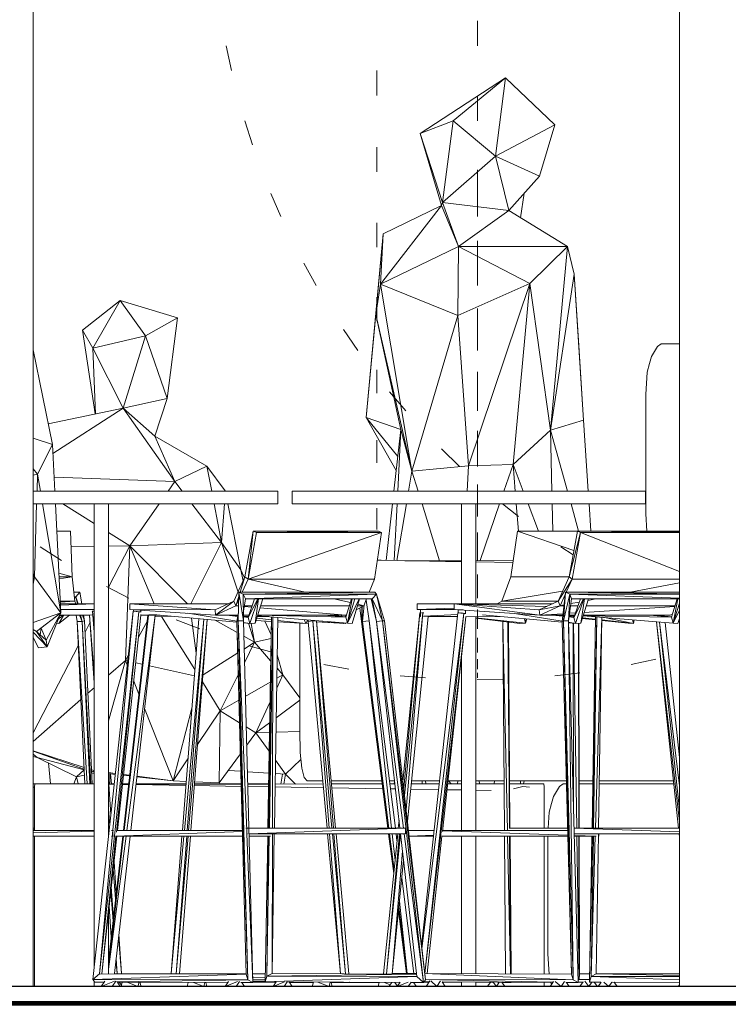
# Model space of a CAD drawing. Header units: millimetres. Extents: x 4 to 415, y 5 to 292.
# Tile 11 of 30: x 172 to 186, y 96 to 115. Entities that reach past the tile are written whole.
import ezdxf
from ezdxf.xclip import XClip

# ---------------------------------------------------------------- set-up
doc = ezdxf.new("R2010")
doc.units = ezdxf.units.MM
doc.header["$MEASUREMENT"] = 0
doc.header["$XCLIPFRAME"] = 0
for name, color, linetype in [('01-007-DESSINS IMPORTES_GEOMETRE_EXTERNES_XREF', 7, 'Continuous'), ('02-001-DALLES', 7, 'Continuous'), ('Nouveau_01-011-03-ENVIRONNEMENT-PERSONNAGES_VOITURES', 7, 'Continuous'), ('Nouveau_02-005-REVETEMENT DE SOL', 7, 'Continuous'), ('Nouveau_02-021-CLOISONS SPECIFIQUES HABILLAGE', 7, 'Continuous'), ('Nouveau_04-003-LUMINAIRES', 7, 'Continuous'), ('Nouveau_07-001-MOBILIER CONTRACTUEL', 7, 'Continuous')]:
    doc.layers.add(name, color=color, linetype=linetype)

# ---------------------------------------------------------------- blocks, each defined once
blk = doc.blocks.new('Dessin_1_1', base_point=(537.388, 51.552))
at = {"layer": '02-001-DALLES', "color": 7, "linetype": 'Continuous', "lineweight": 70}
blk.add_line((193.989, 95.652), (168.666, 95.652), dxfattribs=at)
at = {"layer": 'Nouveau_01-011-03-ENVIRONNEMENT-PERSONNAGES_VOITURES', "color": 8, "linetype": 'Continuous', "lineweight": 5}
for p, q in [((181.437, 113.975), (179.749, 112.879)), ((181.437, 113.975), (180.405, 113.128)), ((181.243, 112.426), (181.437, 113.975)), ((182.417, 113.047), (181.437, 113.975)), ((180.405, 113.128), (179.749, 112.879)), ((180.405, 113.128), (180.191, 111.512)), ((181.243, 112.426), (180.405, 113.128)), ((182.417, 113.047), (181.243, 112.426)), ((182.109, 112.034), (182.417, 113.047)), ((180.191, 111.512), (179.749, 112.879)), ((179.749, 112.879), (180.171, 111.454)), ((180.191, 111.512), (181.243, 112.426)), ((181.503, 111.353), (181.243, 112.426)), ((182.109, 112.034), (181.243, 112.426)), ((181.503, 111.353), (182.109, 112.034)), ((181.737, 111.21), (181.808, 111.696)), ((180.171, 111.454), (178.963, 109.899)), ((180.171, 111.454), (179.02, 110.892)), ((180.191, 111.512), (180.171, 111.454)), ((180.506, 110.64), (180.171, 111.454)), ((181.503, 111.353), (180.191, 111.512)), ((180.191, 111.512), (180.506, 110.64)), ((181.503, 111.353), (180.506, 110.64)), ((182.663, 110.643), (181.503, 111.353)), ((179.02, 110.892), (178.682, 107.257)), ((179.02, 110.892), (178.873, 109.299)), ((179.02, 110.892), (178.963, 109.899)), ((180.506, 110.64), (178.963, 109.899)), ((180.506, 110.64), (180.493, 109.28)), ((182.663, 110.643), (180.506, 110.64)), ((181.919, 109.911), (180.506, 110.64)), ((182.663, 110.643), (181.919, 109.911)), ((182.33, 107.012), (182.663, 110.643)), ((182.8, 110.095), (182.663, 110.643)), ((182.8, 110.095), (182.33, 107.012)), ((182.883, 108.785), (182.8, 110.095)), ((182.984, 107.206), (182.8, 110.095)), ((178.963, 109.899), (178.873, 109.299)), ((178.963, 109.899), (180.493, 109.28)), ((178.963, 109.899), (179.587, 106.201)), ((180.493, 109.28), (181.919, 109.911)), ((181.919, 109.911), (180.709, 106.304)), ((181.919, 109.911), (181.587, 106.327)), ((182.33, 107.012), (181.919, 109.911)), ((173.814, 109.572), (173.068, 108.985)), ((173.814, 109.572), (173.276, 108.632)), ((174.949, 109.23), (173.814, 109.572)), ((174.312, 108.878), (173.814, 109.572)), ((178.873, 109.299), (178.682, 107.257)), ((178.873, 109.299), (179.587, 106.201)), ((178.873, 109.299), (179.367, 107.019)), ((180.493, 109.28), (179.587, 106.201)), ((180.493, 109.28), (180.709, 106.304)), ((174.312, 108.878), (174.949, 109.23)), ((174.744, 107.636), (174.949, 109.23)), ((173.276, 108.632), (173.068, 108.985)), ((173.068, 108.985), (173.32, 107.329)), ((174.312, 108.878), (173.276, 108.632)), ((173.87, 107.443), (174.312, 108.878)), ((174.744, 107.636), (174.312, 108.878)), ((182.883, 108.785), (182.984, 107.206)), ((172.473, 106.728), (172.09, 108.596)), ((173.276, 108.632), (173.87, 107.443)), ((173.276, 108.632), (173.325, 107.33)), ((173.87, 107.443), (174.744, 107.636)), ((174.501, 106.892), (174.744, 107.636)), ((173.87, 107.443), (172.39, 107.136)), ((173.87, 107.443), (172.482, 106.548)), ((174.895, 105.994), (173.87, 107.443)), ((174.501, 106.892), (173.87, 107.443)), ((178.682, 107.257), (179.307, 106.486)), ((178.682, 107.257), (179.277, 106.21)), ((178.682, 107.257), (179.367, 107.019)), ((182.984, 107.206), (182.33, 107.012)), ((183.076, 105.802), (182.984, 107.206)), ((179.367, 107.019), (179.231, 105.802)), ((179.367, 107.019), (179.306, 105.802)), ((179.587, 106.201), (179.367, 107.019)), ((181.587, 106.327), (182.33, 107.012)), ((182.665, 105.802), (182.33, 107.012)), ((182.356, 105.802), (182.33, 107.012)), ((172.473, 106.728), (172.09, 106.851)), ((175.529, 106.298), (174.501, 106.892)), ((174.501, 106.892), (174.895, 105.994)), ((172.473, 106.728), (172.179, 106.14)), ((172.519, 105.802), (172.473, 106.728)), ((172.09, 106.245), (172.179, 106.14)), ((175.529, 106.298), (174.895, 105.994)), ((175.894, 105.811), (175.529, 106.298)), ((175.625, 105.802), (175.529, 106.298)), ((179.587, 106.201), (179.519, 105.802)), ((179.587, 106.201), (180.709, 106.304)), ((179.587, 106.201), (179.71, 105.802)), ((180.709, 106.304), (180.677, 105.802)), ((180.709, 106.304), (181.587, 106.327)), ((181.587, 106.327), (181.407, 105.802)), ((181.587, 106.327), (181.788, 105.802)), ((181.63, 105.802), (181.587, 106.327)), ((172.179, 106.14), (172.09, 106.117)), ((172.179, 106.14), (172.169, 105.802)), ((172.236, 105.802), (172.179, 106.14)), ((174.895, 105.994), (172.505, 106.081)), ((174.895, 105.994), (174.761, 105.802)), ((175.042, 105.802), (174.895, 105.994)), ((175.896, 105.802), (175.894, 105.811)), ((175.894, 105.811), (175.894, 105.802)), ((172.161, 105.552), (172.116, 104.11)), ((172.639, 103.396), (172.278, 105.552)), ((172.639, 103.396), (172.532, 105.552)), ((173.297, 105.164), (172.681, 105.552)), ((174.586, 105.552), (174.003, 104.72)), ((175.82, 104.784), (175.233, 105.552)), ((175.82, 104.784), (175.673, 105.552)), ((175.876, 105.552), (175.82, 104.784)), ((176.202, 104.246), (175.945, 105.552)), ((179.203, 105.552), (179.078, 104.432)), ((179.293, 105.552), (179.237, 104.429)), ((179.477, 105.552), (179.285, 104.429)), ((179.787, 105.552), (180.133, 104.427)), ((181.322, 105.552), (180.936, 104.428)), ((181.693, 105.012), (181.65, 105.552)), ((181.884, 105.552), (182.09, 105.012)), ((182.374, 105.012), (182.362, 105.552)), ((182.884, 105.012), (182.735, 105.552)), ((183.128, 105.012), (183.093, 105.552)), ((174.003, 104.72), (173.582, 104.985)), ((175.82, 104.784), (174.003, 104.72)), ((175.82, 104.784), (175.21, 103.572)), ((176.202, 104.246), (175.82, 104.784)), ((176.146, 103.804), (175.82, 104.784)), ((173.297, 104.712), (172.843, 104.707)), ((174.003, 104.72), (173.582, 103.905)), ((174.003, 104.72), (173.582, 104.715)), ((174.003, 104.72), (173.919, 102.455)), ((174.003, 104.72), (175.149, 103.572)), ((174.003, 104.72), (174.489, 103.572)), ((176.275, 104.089), (176.202, 104.246)), ((176.245, 104.022), (176.202, 104.246)), ((172.09, 104.183), (172.116, 104.11)), ((172.116, 104.11), (172.09, 103.962)), ((172.639, 103.396), (172.116, 104.11)), ((172.639, 103.396), (172.09, 103.207)), ((172.16, 103.025), (172.639, 103.396)), ((172.639, 103.396), (172.35, 102.855)), ((172.372, 102.721), (172.639, 103.396)), ((175.294, 102.272), (174.634, 103.324)), ((175.223, 103.292), (175.319, 102.6)), ((175.694, 103.249), (176.129, 103.006)), ((176.8, 102.961), (176.673, 103.233)), ((172.16, 103.025), (172.09, 103.069)), ((172.169, 103.031), (172.17, 103.016)), ((172.251, 103.09), (172.234, 102.958)), ((172.25, 103.094), (172.35, 102.855)), ((173.216, 103.198), (173.12, 103.011)), ((174.177, 102.917), (174.348, 103.224)), ((176.475, 102.812), (176.35, 103.189)), ((176.475, 102.812), (176.404, 103.187)), ((172.09, 103.013), (172.372, 102.721)), ((172.201, 102.706), (172.09, 102.905)), ((172.35, 102.855), (172.16, 103.025)), ((172.372, 102.721), (172.16, 103.025)), ((172.372, 102.721), (172.35, 102.855)), ((176.259, 102.933), (176.475, 102.812)), ((176.475, 102.812), (176.799, 102.886)), ((172.988, 102.755), (172.09, 101.019)), ((172.201, 102.706), (172.372, 102.721)), ((176.265, 102.68), (176.475, 102.812)), ((176.273, 102.409), (176.475, 102.812)), ((176.791, 102.447), (176.475, 102.812)), ((173.919, 102.455), (173.582, 101.256)), ((173.582, 102.16), (173.919, 102.455)), ((173.919, 102.455), (173.972, 102.551)), ((173.953, 102.37), (173.919, 102.455)), ((173.961, 102.445), (173.919, 102.455)), ((175.453, 102.168), (176.139, 102.601)), ((177.033, 102.168), (176.923, 102.563)), ((174.252, 102.38), (174.121, 102.409)), ((175.284, 102.149), (174.394, 102.348)), ((177.033, 102.168), (176.918, 102.3)), ((175.794, 101.457), (176.151, 102.167)), ((176.912, 101.908), (177.033, 102.168)), ((176.915, 102.1), (177.033, 102.168)), ((177.368, 101.715), (177.033, 102.168)), ((173.177, 101.805), (173.297, 101.91)), ((174.184, 101.786), (174.082, 102.044)), ((175.442, 102.033), (175.794, 101.457)), ((176.29, 101.742), (176.784, 102.025)), ((172.09, 100.853), (173.038, 101.684)), ((175.794, 101.457), (176.164, 101.669)), ((174.864, 100.071), (174.297, 101.5)), ((174.864, 100.071), (175.236, 101.539)), ((176.5, 101.022), (176.778, 101.619)), ((176.902, 101.32), (177.368, 101.665)), ((175.345, 100.788), (175.794, 101.457)), ((175.77, 100.034), (175.794, 101.457)), ((175.794, 101.457), (176.176, 101.221)), ((176.306, 101.141), (176.5, 101.022)), ((176.5, 101.022), (176.771, 101.222)), ((176.316, 100.772), (176.5, 101.022)), ((176.768, 101.03), (176.5, 101.022)), ((176.762, 100.656), (176.5, 101.022)), ((177.369, 101.049), (176.898, 101.034)), ((172.09, 100.666), (173.102, 100.339)), ((172.09, 100.661), (173.103, 100.304)), ((172.09, 100.598), (172.172, 100.536)), ((172.09, 100.556), (172.172, 100.536)), ((173.104, 100.291), (172.172, 100.536)), ((172.172, 100.536), (172.95, 100.154)), ((174.864, 100.071), (175.155, 100.506)), ((175.77, 100.034), (176.192, 100.605)), ((172.397, 100.426), (172.435, 100.013)), ((177.085, 100.203), (176.888, 100.478)), ((177.085, 100.203), (177.391, 100.497)), ((172.95, 100.154), (172.895, 100.013)), ((172.95, 100.154), (173.104, 100.287)), ((173.109, 100.185), (172.95, 100.154)), ((172.98, 100.013), (172.95, 100.154)), ((173.249, 100.292), (173.297, 100.276)), ((173.297, 100.27), (173.251, 100.253)), ((173.251, 100.252), (173.297, 100.247)), ((173.297, 100.221), (173.252, 100.212)), ((173.582, 100.237), (173.718, 100.22)), ((173.582, 100.215), (173.716, 100.2)), ((173.607, 100.005), (173.612, 100.212)), ((173.64, 100.005), (173.62, 100.211)), ((173.879, 100.182), (174, 100.168)), ((173.88, 100.199), (174.002, 100.183)), ((174.144, 100.152), (174.864, 100.071)), ((174.145, 100.164), (174.864, 100.071)), ((175.95, 100.277), (176.201, 100.261)), ((176.33, 100.252), (176.755, 100.225)), ((176.884, 100.216), (177.085, 100.203)), ((177.028, 100.207), (176.996, 100.009)), ((177.085, 100.203), (177.05, 100.009)), ((177.085, 100.203), (177.285, 100.009)), ((175.12, 100.061), (174.864, 100.071)), ((175.77, 100.034), (175.287, 100.054)), ((179.246, 100.043), (179.23, 100.011)), ((179.79, 100.012), (179.792, 100.072)), ((179.861, 100.012), (179.857, 100.072)), ((180.364, 100.012), (180.309, 100.072)), ((180.48, 100.012), (180.501, 100.072)), ((180.912, 100.072), (180.932, 100.013)), ((181.208, 100.013), (181.226, 100.072)), ((181.735, 100.013), (181.732, 100.072)), ((181.794, 100.013), (181.806, 100.072))]:
    blk.add_line(p, q, dxfattribs=at)
at = {"layer": 'Nouveau_02-005-REVETEMENT DE SOL', "color": 7, "linetype": 'Continuous', "lineweight": 25}
for p, q in [((201.222, 96.002), (160.648, 96.002)), ((201.222, 95.702), (160.648, 95.702))]:
    blk.add_line(p, q, dxfattribs=at)
at = {"layer": 'Nouveau_02-021-CLOISONS SPECIFIQUES HABILLAGE', "color": 8, "linetype": 'Continuous', "lineweight": 5}
for p, q in [((172.09, 96.002), (172.09, 123.652)), ((172.09, 95.652), (172.09, 95.702))]:
    blk.add_line(p, q, dxfattribs=at)
at = {"layer": 'Nouveau_02-021-CLOISONS SPECIFIQUES HABILLAGE', "color": 7, "linetype": 'Continuous', "lineweight": 13}
for p, q in [((184.878, 96.002), (184.878, 123.652)), ((184.878, 95.652), (184.878, 95.702))]:
    blk.add_line(p, q, dxfattribs=at)
at = {"layer": 'Nouveau_04-003-LUMINAIRES', "color": 8, "linetype": 'Continuous', "lineweight": 5}
for p, q in [((180.884, 114.613), (180.884, 115.105)), ((175.908, 114.613), (176.014, 114.124)), ((178.889, 114.126), (178.889, 113.628)), ((180.884, 113.13), (180.884, 113.611)), ((176.28, 113.13), (176.433, 112.654)), ((178.889, 112.61), (178.889, 112.117)), ((180.884, 111.691), (180.884, 112.156)), ((176.795, 111.691), (176.994, 111.232)), ((178.889, 111.111), (178.889, 110.626)), ((180.884, 110.309), (180.884, 110.753)), ((177.449, 110.309), (177.691, 109.872)), ((178.889, 109.639), (178.889, 109.164)), ((180.884, 108.997), (180.884, 109.418)), ((178.234, 108.997), (178.519, 108.586)), ((178.889, 108.202), (178.889, 107.741)), ((180.884, 107.77), (180.884, 108.161)), ((179.145, 107.77), (179.468, 107.388)), ((180.884, 106.637), (180.884, 106.996)), ((178.889, 106.809), (178.889, 106.364)), ((180.172, 106.637), (180.531, 106.289)), ((180.884, 105.61), (180.884, 105.934)), ((178.889, 105.468), (178.889, 105.041)), ((181.378, 105.552), (181.696, 105.299)), ((180.884, 104.7), (180.884, 104.984)), ((172.23, 104.7), (172.65, 104.429)), ((182.532, 104.7), (182.777, 104.542)), ((180.884, 103.914), (180.884, 104.156)), ((173.541, 103.914), (173.986, 103.685)), ((180.884, 103.26), (180.884, 103.459)), ((174.923, 103.26), (175.388, 103.076)), ((180.884, 103.26), (180.884, 103.076)), ((180.884, 102.745), (180.884, 102.898)), ((176.362, 102.745), (176.843, 102.608)), ((180.884, 102.745), (180.884, 102.608)), ((180.884, 102.374), (180.884, 102.479)), ((183.923, 102.374), (184.412, 102.479)), ((177.845, 102.374), (178.337, 102.284)), ((180.884, 102.374), (180.884, 102.284)), ((179.357, 102.149), (179.856, 102.108)), ((180.884, 102.149), (180.884, 102.206)), ((180.884, 102.149), (180.884, 102.108)), ((180.884, 102.074), (180.884, 102.082)), ((180.884, 102.074), (181.384, 102.082)), ((182.411, 102.149), (182.908, 102.206))]:
    blk.add_line(p, q, dxfattribs=at)
at = {"layer": 'Nouveau_04-003-LUMINAIRES', "color": 7, "linetype": 'Continuous', "lineweight": 20}
for p, q in [((180.884, 111.691), (180.884, 111.232)), ((180.884, 110.309), (180.884, 109.872)), ((180.884, 108.997), (180.884, 108.586)), ((180.884, 107.77), (180.884, 107.388)), ((180.884, 106.637), (180.884, 106.289)), ((180.884, 105.61), (180.884, 105.299)), ((180.884, 104.7), (180.884, 104.429)), ((180.884, 103.914), (180.884, 103.685))]:
    blk.add_line(p, q, dxfattribs=at)
at = {"layer": 'Nouveau_07-001-MOBILIER CONTRACTUEL', "color": 8, "linetype": 'Continuous', "lineweight": 5}
for p, q in [((184.52, 108.715), (184.444, 108.662)), ((184.676, 108.717), (184.52, 108.715)), ((184.878, 108.717), (184.676, 108.717)), ((184.329, 108.467), (184.444, 108.662)), ((184.242, 108.154), (184.288, 108.325)), ((184.329, 108.467), (184.288, 108.325)), ((184.214, 107.717), (184.242, 108.154)), ((184.214, 107.717), (184.214, 105.355)), ((172.09, 105.802), (172.709, 105.802)), ((172.709, 105.802), (173.439, 105.802)), ((173.439, 105.802), (174.17, 105.802)), ((174.17, 105.802), (174.869, 105.802)), ((174.869, 105.802), (175.506, 105.802)), ((175.506, 105.802), (176.052, 105.802)), ((176.052, 105.802), (176.484, 105.802)), ((176.484, 105.802), (176.783, 105.802)), ((176.783, 105.802), (176.935, 105.802)), ((176.935, 105.552), (176.935, 105.802)), ((177.214, 105.802), (177.367, 105.802)), ((177.214, 105.552), (177.214, 105.802)), ((177.367, 105.802), (177.666, 105.802)), ((177.666, 105.802), (178.098, 105.802)), ((178.098, 105.802), (178.644, 105.802)), ((178.644, 105.802), (179.28, 105.802)), ((179.28, 105.802), (179.979, 105.802)), ((179.979, 105.802), (180.71, 105.802)), ((180.71, 105.802), (181.441, 105.802)), ((181.441, 105.802), (182.14, 105.802)), ((182.14, 105.802), (182.776, 105.802)), ((182.776, 105.802), (183.322, 105.802)), ((183.322, 105.802), (183.754, 105.802)), ((183.754, 105.802), (184.053, 105.802)), ((184.053, 105.802), (184.206, 105.802)), ((184.206, 105.552), (184.206, 105.802)), ((172.09, 105.552), (172.709, 105.552)), ((172.709, 105.552), (173.439, 105.552)), ((173.297, 96.356), (173.297, 105.552)), ((173.439, 105.552), (174.17, 105.552)), ((173.582, 98.972), (173.582, 105.552)), ((174.17, 105.552), (174.869, 105.552)), ((174.869, 105.552), (175.506, 105.552)), ((175.506, 105.552), (176.052, 105.552)), ((176.052, 105.552), (176.484, 105.552)), ((176.484, 105.552), (176.783, 105.552)), ((176.783, 105.552), (176.935, 105.552)), ((177.214, 105.552), (177.367, 105.552)), ((177.367, 105.552), (177.666, 105.552)), ((177.666, 105.552), (178.098, 105.552)), ((178.098, 105.552), (178.644, 105.552)), ((178.644, 105.552), (179.28, 105.552)), ((179.28, 105.552), (179.979, 105.552)), ((179.979, 105.552), (180.71, 105.552)), ((180.567, 103.572), (180.567, 105.552)), ((180.71, 105.552), (181.441, 105.552)), ((180.853, 103.572), (180.853, 105.552)), ((181.441, 105.552), (182.14, 105.552)), ((182.14, 105.552), (182.776, 105.552)), ((182.776, 105.552), (183.322, 105.552)), ((183.322, 105.552), (183.754, 105.552)), ((183.754, 105.552), (184.053, 105.552)), ((184.053, 105.552), (184.206, 105.552)), ((184.214, 105.355), (184.236, 105.012)), ((172.832, 105.012), (172.559, 105.012)), ((172.866, 104.107), (172.832, 105.012)), ((176.444, 105.012), (176.283, 104.107)), ((176.444, 105.012), (176.344, 104.062)), ((176.344, 104.062), (178.987, 104.985)), ((176.344, 104.062), (176.509, 104.985)), ((176.509, 104.985), (176.444, 105.012)), ((178.922, 105.012), (176.444, 105.012)), ((178.922, 105.012), (176.509, 104.985)), ((178.987, 104.985), (176.509, 104.985)), ((178.844, 104.062), (178.987, 104.985)), ((178.987, 104.985), (178.922, 105.012)), ((181.675, 105.012), (181.544, 104.107)), ((182.792, 104.63), (181.675, 105.012)), ((182.86, 105.012), (181.675, 105.012)), ((182.699, 104.107), (182.86, 105.012)), ((182.699, 104.107), (182.925, 104.985)), ((182.925, 104.985), (182.76, 104.062)), ((182.86, 105.012), (182.925, 104.985)), ((182.86, 105.012), (184.878, 104.99)), ((182.86, 105.012), (184.878, 105.012)), ((182.925, 104.985), (184.878, 104.213)), ((184.878, 104.985), (182.925, 104.985)), ((178.98, 104.434), (178.902, 104.434)), ((180.567, 104.407), (178.98, 104.434)), ((180.567, 104.427), (179.449, 104.426)), ((181.591, 104.428), (180.853, 104.427)), ((181.585, 104.391), (180.853, 104.403)), ((172.116, 104.107), (172.09, 104.107)), ((172.866, 104.107), (172.6, 104.183)), ((172.866, 104.107), (172.604, 104.107)), ((172.866, 104.107), (172.606, 104.067)), ((172.914, 103.624), (172.866, 104.107)), ((176.283, 104.107), (176.063, 103.624)), ((176.283, 104.107), (176.187, 103.802)), ((176.225, 103.802), (176.344, 104.062)), ((176.283, 104.107), (176.344, 104.062)), ((176.344, 104.062), (177.474, 103.802)), ((176.344, 104.062), (178.844, 104.062)), ((178.741, 103.802), (178.844, 104.062)), ((181.544, 104.107), (181.365, 103.624)), ((182.699, 104.107), (181.544, 104.107)), ((182.48, 103.624), (182.699, 104.107)), ((182.48, 103.624), (182.76, 104.062)), ((182.76, 104.062), (182.641, 103.802)), ((182.76, 104.062), (182.699, 104.107)), ((184.878, 104.062), (182.76, 104.062)), ((172.095, 103.989), (172.09, 103.989)), ((182.569, 103.821), (181.365, 103.624)), ((184.878, 103.988), (183.907, 103.802)), ((172.914, 103.624), (172.628, 103.624)), ((172.628, 103.609), (172.914, 103.624)), ((173.017, 103.802), (172.896, 103.802)), ((172.896, 103.802), (173.017, 103.802)), ((172.934, 103.71), (172.905, 103.71)), ((172.905, 103.71), (172.934, 103.71)), ((172.908, 103.688), (172.934, 103.71)), ((172.939, 103.572), (172.914, 103.624)), ((172.934, 103.71), (173.017, 103.802)), ((172.934, 103.71), (172.985, 103.572)), ((172.97, 103.572), (172.934, 103.71)), ((173.055, 103.572), (173.017, 103.802)), ((176.063, 103.624), (175.691, 103.456)), ((176.063, 103.624), (175.698, 103.348)), ((176.063, 103.624), (176.102, 103.537)), ((176.16, 103.719), (176.102, 103.537)), ((176.102, 103.537), (176.159, 103.659)), ((176.162, 103.802), (176.15, 103.238)), ((178.852, 103.802), (176.162, 103.802)), ((176.251, 103.238), (176.162, 103.802)), ((176.249, 103.764), (176.162, 103.802)), ((176.249, 103.764), (178.852, 103.802)), ((176.251, 103.238), (176.249, 103.764)), ((176.294, 103.672), (176.249, 103.764)), ((178.883, 103.764), (176.249, 103.764)), ((176.25, 103.392), (176.294, 103.672)), ((176.294, 103.672), (178.883, 103.764)), ((178.798, 103.672), (176.294, 103.672)), ((176.475, 103.672), (176.347, 103.306)), ((176.347, 103.306), (176.54, 103.672)), ((176.381, 103.186), (176.547, 103.672)), ((176.485, 103.19), (176.554, 103.672)), ((176.485, 103.19), (176.635, 103.672)), ((178.044, 103.672), (178.368, 103.598)), ((178.277, 103.31), (178.391, 103.672)), ((178.312, 103.19), (178.459, 103.672)), ((178.404, 103.672), (178.312, 103.19)), ((178.312, 103.19), (178.541, 103.672)), ((178.406, 103.186), (178.548, 103.672)), ((178.634, 103.537), (178.688, 103.672)), ((178.679, 103.649), (178.738, 103.238)), ((178.777, 103.672), (178.885, 103.222)), ((178.798, 103.672), (178.883, 103.764)), ((178.798, 103.672), (179.002, 103.238)), ((178.798, 103.672), (178.885, 103.222)), ((178.883, 103.764), (178.852, 103.802)), ((179.047, 103.238), (178.883, 103.764)), ((179.002, 103.238), (178.883, 103.764)), ((181.365, 103.624), (181.271, 103.572)), ((181.365, 103.624), (182.48, 103.624)), ((182.107, 103.456), (182.48, 103.624)), ((182.518, 103.537), (182.48, 103.624)), ((182.619, 103.755), (182.518, 103.537)), ((182.556, 103.222), (182.625, 103.802)), ((182.625, 103.802), (182.584, 103.238)), ((182.584, 103.238), (182.709, 103.764)), ((182.625, 103.802), (182.709, 103.764)), ((182.625, 103.802), (184.878, 103.802)), ((182.625, 103.802), (184.878, 103.771)), ((182.709, 103.764), (182.684, 103.238)), ((182.746, 103.672), (182.684, 103.238)), ((184.878, 103.764), (182.709, 103.764)), ((182.709, 103.764), (184.878, 103.685)), ((182.709, 103.764), (182.746, 103.672)), ((184.878, 103.672), (182.746, 103.672)), ((182.79, 103.306), (182.983, 103.672)), ((182.79, 103.306), (182.919, 103.672)), ((182.99, 103.672), (182.825, 103.186)), ((183.079, 103.672), (182.929, 103.19)), ((182.929, 103.19), (182.998, 103.672)), ((183.225, 103.672), (183.07, 103.642)), ((184.835, 103.672), (184.721, 103.31)), ((184.756, 103.19), (184.848, 103.672)), ((173.297, 103.572), (172.63, 103.572)), ((173.297, 103.571), (172.631, 103.55)), ((172.636, 103.457), (172.804, 103.464)), ((172.636, 103.464), (173.297, 103.464)), ((173.269, 103.428), (173.259, 103.425)), ((173.269, 103.428), (173.297, 103.016)), ((173.297, 103.078), (173.269, 103.428)), ((173.297, 103.428), (173.269, 103.428)), ((174.068, 103.428), (173.273, 96.141)), ((174.068, 103.428), (173.406, 96.255)), ((174.008, 103.572), (174.005, 103.464)), ((174.005, 103.464), (175.698, 103.348)), ((175.691, 103.456), (174.005, 103.464)), ((175.949, 103.572), (174.008, 103.572)), ((175.691, 103.456), (174.008, 103.572)), ((174.096, 103.428), (174.068, 103.428)), ((174.068, 103.428), (174.186, 103.413)), ((174.229, 103.412), (174.068, 103.428)), ((174.076, 103.428), (174.077, 103.46)), ((174.223, 103.413), (174.13, 103.425)), ((174.224, 103.449), (174.223, 103.413)), ((175.691, 103.456), (175.698, 103.348)), ((175.698, 103.348), (176.102, 103.537)), ((176.102, 103.537), (176.156, 103.537)), ((176.102, 103.537), (176.156, 103.532)), ((176.27, 103.522), (176.418, 103.509)), ((176.273, 103.537), (176.428, 103.537)), ((176.58, 103.495), (178.282, 103.348)), ((176.593, 103.537), (178.348, 103.537)), ((178.485, 103.457), (178.634, 103.537)), ((178.508, 103.537), (178.634, 103.537)), ((178.516, 103.564), (178.634, 103.537)), ((178.592, 103.221), (178.554, 103.494)), ((178.592, 103.221), (178.598, 103.517)), ((178.608, 103.221), (178.603, 103.52)), ((178.642, 103.557), (178.608, 103.221)), ((179.69, 103.572), (179.688, 103.464)), ((180.422, 103.49), (179.688, 103.464)), ((179.793, 103.456), (179.688, 103.464)), ((179.688, 103.464), (180.421, 103.464)), ((180.424, 103.572), (179.69, 103.572)), ((179.758, 103.455), (179.756, 103.323)), ((179.758, 103.455), (180.447, 103.463)), ((180.252, 103.461), (180.252, 103.464)), ((180.382, 103.462), (180.371, 103.464)), ((180.382, 103.464), (180.382, 103.462)), ((180.421, 103.464), (180.424, 103.572)), ((182.115, 103.348), (180.421, 103.464)), ((180.424, 103.572), (182.107, 103.456)), ((182.115, 103.348), (180.424, 103.572)), ((182.365, 103.572), (180.424, 103.572)), ((180.424, 103.572), (182.254, 103.522)), ((180.504, 103.455), (180.502, 103.397)), ((180.504, 103.455), (180.55, 103.456)), ((180.601, 103.452), (180.504, 103.455)), ((180.644, 103.382), (180.646, 103.449)), ((182.518, 103.537), (182.107, 103.456)), ((182.115, 103.348), (182.107, 103.456)), ((182.518, 103.537), (182.115, 103.348)), ((182.595, 103.551), (182.518, 103.537)), ((182.593, 103.537), (182.518, 103.537)), ((182.871, 103.537), (182.727, 103.537)), ((182.897, 103.609), (182.733, 103.578)), ((184.787, 103.52), (182.996, 103.405)), ((184.792, 103.537), (183.037, 103.537)), ((184.756, 103.19), (184.878, 103.589)), ((184.878, 103.447), (184.756, 103.19)), ((172.592, 103.276), (172.688, 103.346)), ((172.599, 103.186), (172.809, 103.347)), ((172.599, 103.186), (172.692, 103.346)), ((172.615, 103.336), (172.668, 103.346)), ((172.619, 103.345), (173.206, 103.351)), ((173.262, 103.357), (172.621, 103.35)), ((172.621, 103.35), (173.261, 103.356)), ((172.993, 103.348), (172.918, 103.348)), ((172.944, 103.348), (172.966, 103.221)), ((172.996, 103.349), (172.993, 103.348)), ((173.012, 103.349), (173.061, 103.221)), ((173.061, 103.221), (173.028, 103.349)), ((173.061, 103.221), (173.109, 103.238)), ((173.068, 103.35), (173.109, 103.238)), ((173.109, 103.238), (173.091, 103.35)), ((173.262, 100.011), (173.109, 103.238)), ((173.206, 103.351), (173.297, 102.009)), ((173.297, 102.178), (173.207, 103.351)), ((173.406, 96.255), (174.186, 103.413)), ((173.738, 99.058), (174.186, 103.413)), ((173.759, 99.087), (174.224, 103.351)), ((173.877, 99.087), (174.362, 103.349)), ((173.883, 99.087), (174.376, 103.349)), ((174.376, 103.349), (173.891, 99.087)), ((173.944, 99.087), (174.507, 103.348)), ((174.508, 103.348), (174.022, 99.087)), ((174.186, 103.413), (174.229, 103.412)), ((174.221, 103.351), (174.22, 103.351)), ((174.222, 103.365), (174.221, 103.351)), ((174.221, 103.351), (174.533, 103.363)), ((174.635, 103.346), (174.221, 103.351)), ((174.364, 103.349), (174.363, 103.323)), ((174.363, 103.323), (174.367, 103.324)), ((174.367, 103.324), (174.367, 103.324)), ((174.367, 103.324), (174.368, 103.323)), ((174.816, 103.33), (174.505, 103.319)), ((174.532, 103.356), (176.123, 103.21)), ((175.044, 99.087), (175.372, 103.279)), ((175.084, 99.087), (175.466, 103.27)), ((175.141, 99.087), (175.468, 103.27)), ((176.124, 103.228), (175.15, 103.386)), ((175.537, 103.264), (175.169, 99.087)), ((175.538, 103.264), (175.212, 99.087)), ((175.698, 103.348), (176.145, 103.348)), ((176.141, 103.326), (175.922, 103.348)), ((175.936, 103.348), (176.141, 103.327)), ((176.143, 103.339), (176.044, 103.348)), ((176.153, 103.4), (176.123, 103.221)), ((176.15, 103.238), (176.123, 103.221)), ((176.251, 103.238), (176.15, 103.238)), ((176.15, 103.238), (176.338, 96.134)), ((176.318, 99.085), (176.15, 103.238)), ((176.25, 103.348), (176.362, 103.348)), ((176.351, 103.319), (176.25, 103.329)), ((176.25, 103.316), (176.347, 103.306)), ((176.347, 103.306), (176.25, 103.316)), ((176.44, 96.083), (176.251, 103.238)), ((176.354, 103.325), (176.278, 103.326)), ((176.347, 103.306), (176.381, 103.186)), ((176.804, 103.227), (176.502, 103.244)), ((176.502, 103.243), (176.804, 103.226)), ((176.805, 103.258), (176.516, 103.288)), ((176.753, 103.32), (176.527, 103.323)), ((176.532, 103.339), (178.312, 103.19)), ((178.277, 103.31), (176.534, 103.348)), ((176.535, 103.348), (178.282, 103.348)), ((176.737, 99.134), (176.806, 103.316)), ((176.806, 103.316), (176.754, 99.134)), ((176.766, 99.134), (176.835, 103.313)), ((176.826, 99.134), (176.836, 103.313)), ((176.866, 99.134), (176.935, 103.305)), ((177.49, 103.186), (176.934, 103.244)), ((177.49, 103.186), (177.456, 103.262)), ((177.524, 103.256), (177.49, 103.186)), ((177.533, 103.222), (177.534, 103.255)), ((177.533, 103.222), (177.535, 103.255)), ((177.533, 103.222), (177.629, 103.238)), ((177.627, 103.247), (177.629, 103.238)), ((177.629, 103.247), (177.629, 103.238)), ((177.629, 103.238), (177.699, 103.238)), ((177.629, 103.238), (178.005, 99.134)), ((177.948, 99.134), (177.629, 103.238)), ((177.699, 103.241), (177.699, 103.238)), ((177.699, 103.238), (178.035, 99.134)), ((177.699, 103.238), (178.075, 99.134)), ((177.849, 103.348), (178.277, 103.31)), ((178.277, 103.31), (177.89, 103.348)), ((177.934, 103.348), (178.279, 103.315)), ((178.189, 103.324), (178.201, 103.348)), ((178.273, 103.315), (178.282, 103.348)), ((178.277, 103.31), (178.312, 103.19)), ((178.282, 103.348), (178.291, 103.353)), ((178.738, 103.238), (178.608, 103.221)), ((179.259, 99.134), (178.738, 103.238)), ((178.738, 103.238), (179.183, 99.134)), ((179.002, 103.238), (178.885, 103.222)), ((179.047, 103.238), (179.002, 103.238)), ((179.002, 103.238), (179.816, 96.083)), ((179.855, 96.133), (179.002, 103.238)), ((179.855, 96.133), (179.047, 103.238)), ((179.745, 103.397), (179.409, 100.059)), ((179.424, 99.928), (179.745, 103.397)), ((179.804, 103.396), (179.44, 99.783)), ((179.471, 99.508), (179.804, 103.396)), ((179.905, 103.319), (179.498, 99.275)), ((179.757, 103.397), (179.745, 103.397)), ((179.756, 103.323), (179.766, 103.324)), ((179.766, 103.324), (179.756, 103.323)), ((179.756, 103.323), (179.761, 103.323)), ((179.804, 103.396), (179.778, 103.396)), ((179.779, 96.799), (180.495, 103.397)), ((179.784, 96.754), (180.613, 103.382)), ((179.821, 103.394), (179.804, 103.396)), ((180.492, 103.363), (179.817, 103.327)), ((179.817, 103.324), (180.488, 103.331)), ((179.84, 96.263), (180.613, 103.382)), ((180.651, 103.319), (179.84, 96.263)), ((179.905, 103.319), (180.488, 103.327)), ((179.905, 103.319), (180.487, 103.326)), ((180.651, 103.319), (180.191, 99.072)), ((180.613, 103.382), (180.495, 103.397)), ((180.495, 103.397), (180.521, 103.396)), ((180.549, 103.394), (180.613, 103.382)), ((180.559, 103.394), (180.644, 103.383)), ((180.655, 103.381), (180.613, 103.382)), ((181.289, 103.327), (180.646, 103.319)), ((180.853, 99.087), (180.853, 103.322)), ((180.853, 103.298), (181.837, 103.19)), ((180.853, 103.292), (181.723, 103.186)), ((180.853, 103.287), (181.723, 103.186)), ((182.556, 103.211), (180.984, 103.355)), ((181.229, 103.326), (181.328, 103.323)), ((181.384, 103.222), (181.385, 103.226)), ((181.385, 103.226), (181.384, 103.222)), ((182.557, 103.23), (181.614, 103.383)), ((181.837, 103.19), (181.817, 103.279)), ((181.837, 103.19), (181.85, 103.276)), ((181.837, 103.19), (181.858, 103.275)), ((182.574, 103.378), (182.115, 103.348)), ((182.571, 103.348), (182.115, 103.348)), ((182.366, 103.348), (182.568, 103.328)), ((182.568, 103.329), (182.38, 103.348)), ((182.488, 103.348), (182.57, 103.34)), ((182.57, 103.343), (182.549, 103.342)), ((182.556, 103.222), (182.584, 103.238)), ((182.57, 103.342), (182.566, 103.343)), ((182.584, 103.238), (182.684, 103.238)), ((182.584, 103.238), (182.775, 96.133)), ((182.743, 96.249), (182.584, 103.238)), ((182.684, 103.238), (182.775, 96.133)), ((182.684, 103.238), (182.877, 96.083)), ((182.79, 103.306), (182.695, 103.316)), ((182.695, 103.315), (182.79, 103.306)), ((182.697, 103.328), (182.795, 103.319)), ((182.804, 103.346), (182.699, 103.344)), ((182.805, 103.348), (182.7, 103.348)), ((182.821, 103.394), (182.705, 103.386)), ((182.777, 103.345), (182.777, 103.321)), ((182.779, 103.321), (182.779, 103.345)), ((182.825, 103.186), (182.79, 103.306)), ((183.216, 103.258), (182.958, 103.285)), ((182.959, 103.288), (183.216, 103.262)), ((183.216, 103.27), (182.963, 103.299)), ((184.756, 103.19), (182.975, 103.339)), ((182.975, 103.339), (184.721, 103.31)), ((184.699, 103.348), (182.978, 103.348)), ((183.151, 99.134), (183.217, 103.319)), ((183.162, 99.134), (183.245, 103.316)), ((183.179, 99.134), (183.245, 103.316)), ((183.344, 103.308), (183.22, 99.134)), ((183.345, 103.308), (183.28, 99.134)), ((183.344, 103.249), (183.97, 103.186)), ((183.864, 103.19), (183.344, 103.244)), ((183.97, 103.186), (183.345, 103.256)), ((183.97, 103.186), (183.361, 103.307)), ((183.97, 103.186), (183.954, 103.257)), ((183.97, 103.186), (183.985, 103.254)), ((184.721, 103.31), (184.293, 103.348)), ((184.334, 103.348), (184.723, 103.314)), ((184.723, 103.315), (184.377, 103.348)), ((184.407, 103.348), (184.408, 103.345)), ((184.448, 103.348), (184.45, 103.341)), ((184.543, 103.332), (184.535, 103.348)), ((184.567, 103.33), (184.562, 103.348)), ((184.74, 103.371), (184.699, 103.348)), ((184.756, 103.19), (184.721, 103.31)), ((184.878, 103.282), (184.85, 103.186)), ((172.557, 103.188), (172.599, 103.186)), ((173.117, 100.013), (172.966, 103.221)), ((172.966, 103.221), (173.161, 100.013)), ((172.966, 103.221), (173.061, 103.221)), ((173.061, 103.221), (173.235, 100.011)), ((173.213, 100.012), (173.061, 103.221)), ((176.123, 103.221), (176.338, 96.134)), ((176.123, 103.221), (176.307, 96.249)), ((176.381, 103.186), (176.251, 103.207)), ((176.252, 103.198), (176.381, 103.186)), ((176.381, 103.186), (176.485, 103.19)), ((177.49, 103.186), (176.934, 103.219)), ((176.934, 103.218), (177.49, 103.186)), ((177.368, 103.193), (177.368, 101.072)), ((177.536, 103.193), (177.49, 103.186)), ((177.533, 103.222), (177.908, 99.134)), ((177.535, 103.19), (177.536, 103.193)), ((177.536, 103.192), (177.535, 103.19)), ((178.235, 103.19), (177.701, 103.219)), ((178.266, 103.186), (177.701, 103.218)), ((178.235, 103.19), (178.232, 103.197)), ((178.235, 103.19), (178.237, 103.196)), ((178.266, 103.186), (178.235, 103.19)), ((178.235, 103.19), (178.235, 103.19)), ((178.269, 103.194), (178.266, 103.186)), ((178.312, 103.19), (178.406, 103.186)), ((179.112, 99.134), (178.592, 103.221)), ((178.608, 103.221), (178.592, 103.221)), ((179.128, 99.134), (178.608, 103.221)), ((179.119, 99.134), (178.608, 103.221)), ((178.885, 103.222), (179.418, 99.134)), ((178.885, 103.222), (179.349, 99.134)), ((181.384, 103.222), (181.476, 99.087)), ((181.384, 103.222), (181.416, 99.087)), ((181.384, 103.222), (181.419, 103.222)), ((181.518, 99.129), (181.487, 103.214)), ((181.526, 99.134), (181.495, 103.213)), ((181.495, 103.213), (181.523, 99.134)), ((181.723, 103.186), (181.837, 103.19)), ((182.556, 103.222), (182.743, 96.249)), ((182.825, 103.186), (182.685, 103.209)), ((182.825, 103.186), (182.685, 103.199)), ((182.778, 103.191), (182.786, 99.462)), ((182.847, 99.134), (182.781, 103.19)), ((182.929, 103.19), (182.825, 103.186)), ((182.881, 103.188), (182.889, 99.134)), ((182.894, 99.134), (182.881, 103.188)), ((182.888, 103.189), (182.898, 99.134)), ((183.864, 103.19), (183.97, 103.186)), ((184.859, 99.134), (184.424, 103.218)), ((184.424, 103.218), (184.878, 99.266)), ((184.483, 103.213), (184.878, 99.974)), ((184.878, 99.501), (184.483, 103.213)), ((184.878, 100.535), (184.594, 103.204)), ((184.85, 103.186), (184.756, 103.19)), ((180.567, 99.087), (180.567, 102.545)), ((177.368, 101.072), (177.378, 100.635)), ((177.406, 100.322), (177.378, 100.635)), ((177.454, 100.135), (177.406, 100.322)), ((177.516, 100.072), (177.454, 100.135)), ((172.125, 100.01), (172.09, 100.01)), ((172.121, 99.949), (172.09, 99.95)), ((172.121, 99.951), (172.118, 99.763)), ((172.125, 100.013), (172.121, 99.951)), ((172.125, 100.013), (172.184, 100.013)), ((172.368, 100.013), (172.184, 100.013)), ((172.679, 100.013), (172.368, 100.013)), ((173.116, 100.013), (172.679, 100.013)), ((173.297, 100.01), (173.116, 100.013)), ((173.582, 100.106), (173.629, 99.406)), ((173.695, 100.004), (173.589, 100.006)), ((173.695, 100.005), (173.634, 100.005)), ((173.696, 100.012), (173.639, 100.012)), ((173.981, 100.005), (173.859, 100.005)), ((173.981, 99.999), (173.859, 100.001)), ((173.982, 100.012), (173.86, 100.012)), ((175.114, 99.981), (174.126, 99.997)), ((175.116, 100.006), (174.127, 100.005)), ((175.013, 100.013), (174.128, 100.012)), ((175.013, 100.013), (175.117, 100.013)), ((176.209, 99.963), (175.281, 99.978)), ((175.284, 100.013), (176.208, 100.013)), ((176.208, 100.008), (175.284, 100.007)), ((176.336, 100.013), (176.751, 100.013)), ((176.751, 100.008), (176.336, 100.008)), ((176.75, 99.954), (176.337, 99.961)), ((177.835, 99.936), (176.88, 99.952)), ((177.828, 100.01), (176.881, 100.008)), ((177.52, 100.072), (177.516, 100.072)), ((177.52, 100.072), (177.822, 100.072)), ((177.989, 100.072), (178.2, 100.072)), ((179.001, 100.011), (177.995, 100.01)), ((179.012, 99.917), (178.002, 99.934)), ((178.2, 100.072), (178.538, 100.072)), ((178.98, 100.072), (178.538, 100.072)), ((178.98, 100.072), (178.993, 100.072)), ((179.14, 100.072), (179.243, 100.072)), ((179.25, 100.011), (179.148, 100.011)), ((179.261, 99.913), (179.16, 99.915)), ((179.407, 100.072), (179.41, 100.072)), ((180.128, 100.012), (179.572, 100.011)), ((179.578, 100.072), (180.134, 100.072)), ((180.567, 100.013), (180.293, 100.012)), ((180.299, 100.072), (180.567, 100.072)), ((180.853, 100.072), (181.408, 100.072)), ((181.206, 100.013), (180.853, 100.013)), ((181.206, 100.013), (181.409, 100.013)), ((181.519, 100.072), (182.64, 100.072)), ((181.52, 100.013), (182.179, 100.013)), ((181.595, 99.915), (181.779, 99.958)), ((181.914, 99.948), (181.779, 99.958)), ((182.179, 100.013), (182.198, 100.013)), ((182.198, 100.013), (182.201, 99.951)), ((182.201, 99.951), (182.204, 99.763)), ((182.39, 99.763), (182.505, 99.958)), ((182.582, 100.011), (182.505, 99.958)), ((182.642, 100.012), (182.582, 100.011)), ((182.77, 100.072), (182.785, 100.072)), ((182.785, 100.013), (182.771, 100.013)), ((182.895, 100.072), (183.165, 100.072)), ((183.164, 100.013), (182.896, 100.013)), ((183.708, 100.013), (183.293, 100.013)), ((183.294, 100.072), (184.759, 100.072)), ((183.708, 100.013), (183.966, 100.013)), ((184.276, 100.013), (183.966, 100.013)), ((184.64, 100.013), (184.276, 100.013)), ((184.765, 100.013), (184.64, 100.013)), ((172.118, 99.763), (172.117, 99.451)), ((180.116, 99.899), (179.562, 99.908)), ((180.567, 99.892), (180.28, 99.896)), ((181.152, 99.882), (180.853, 99.887)), ((182.204, 99.763), (182.206, 99.451)), ((182.39, 99.763), (182.349, 99.621)), ((182.304, 99.451), (182.349, 99.621)), ((172.116, 99.087), (172.117, 99.451)), ((173.607, 99.196), (173.582, 99.503)), ((182.206, 99.134), (182.206, 99.451)), ((182.283, 99.134), (182.304, 99.451)), ((179.332, 99.291), (179.316, 99.134)), ((172.09, 99.134), (172.116, 99.134)), ((172.09, 99.101), (172.116, 99.102)), ((172.09, 99.087), (173.297, 99.087)), ((172.09, 99.044), (173.297, 99.078)), ((173.297, 98.976), (172.09, 98.976)), ((172.116, 96.652), (172.116, 98.976)), ((173.45, 96.255), (173.73, 98.976)), ((173.45, 96.255), (173.747, 98.976)), ((173.878, 98.976), (173.582, 96.376)), ((173.582, 96.494), (173.87, 98.976)), ((173.582, 96.344), (173.93, 98.976)), ((173.582, 96.501), (173.864, 98.976)), ((173.642, 99.087), (173.668, 99.087)), ((173.668, 98.976), (173.643, 98.976)), ((173.684, 99.087), (173.668, 99.087)), ((173.668, 99.087), (173.668, 98.976)), ((173.683, 98.977), (173.668, 98.976)), ((173.683, 98.976), (173.668, 98.976)), ((174.01, 98.976), (173.701, 96.26)), ((176.235, 98.976), (173.721, 98.976)), ((176.233, 99.067), (173.722, 98.978)), ((176.232, 99.087), (173.744, 99.087)), ((174.822, 96.258), (175.035, 98.976)), ((174.825, 96.258), (175.073, 98.976)), ((174.919, 96.257), (175.132, 98.976)), ((175.159, 98.976), (174.92, 96.257)), ((175.203, 98.976), (174.99, 96.257)), ((176.302, 99.134), (176.318, 99.134)), ((176.318, 99.024), (176.312, 99.024)), ((176.359, 99.134), (176.318, 99.134)), ((176.318, 99.134), (176.318, 99.024)), ((176.334, 99.024), (176.318, 99.024)), ((176.334, 99.024), (176.318, 99.024)), ((176.44, 96.083), (176.321, 99.024)), ((179.461, 99.134), (176.359, 99.134)), ((179.461, 99.134), (176.362, 99.025)), ((179.461, 99.024), (176.362, 99.024)), ((176.785, 98.976), (176.363, 98.976)), ((176.686, 96.096), (176.734, 98.976)), ((176.718, 96.211), (176.763, 98.976)), ((176.752, 98.976), (176.718, 96.211)), ((176.819, 96.26), (176.825, 99.024)), ((176.819, 96.26), (176.864, 99.024)), ((177.918, 99.024), (178.172, 96.255)), ((178.172, 96.255), (177.957, 99.024)), ((178.015, 99.024), (178.269, 96.255)), ((178.044, 99.024), (178.27, 96.255)), ((178.086, 99.024), (178.339, 96.254)), ((179.305, 99.024), (179.026, 96.252)), ((179.084, 96.251), (179.34, 99.024)), ((179.363, 99.015), (179.085, 96.251)), ((179.226, 98.239), (179.126, 99.024)), ((179.228, 98.26), (179.132, 99.024)), ((179.233, 98.309), (179.142, 99.024)), ((179.195, 99.024), (179.252, 98.498)), ((179.291, 98.886), (179.273, 99.024)), ((179.362, 99.024), (179.683, 96.199)), ((179.432, 99.024), (179.816, 96.083)), ((179.461, 99.024), (179.461, 99.134)), ((180.028, 99.087), (179.519, 99.087)), ((179.531, 98.981), (180.018, 98.997)), ((179.532, 98.976), (180.016, 98.976)), ((180.18, 98.976), (179.886, 96.26)), ((182.67, 98.976), (180.17, 98.976)), ((180.192, 99.087), (182.667, 99.087)), ((180.192, 99.085), (182.669, 98.998)), ((180.567, 96.258), (180.567, 98.976)), ((180.853, 96.256), (180.853, 98.976)), ((181.417, 98.976), (181.437, 96.254)), ((181.479, 98.976), (181.539, 96.254)), ((182.666, 99.134), (181.518, 99.134)), ((181.54, 96.254), (181.519, 98.976)), ((181.524, 98.976), (181.548, 96.254)), ((181.548, 96.254), (181.528, 98.976)), ((182.206, 98.976), (182.206, 96.652)), ((182.275, 98.976), (182.275, 96.652)), ((182.795, 99.134), (184.878, 99.061)), ((182.795, 99.134), (184.878, 99.134)), ((184.878, 99.024), (182.798, 99.024)), ((182.799, 98.994), (183.234, 98.978)), ((183.235, 98.976), (182.799, 98.976)), ((182.896, 96.141), (182.85, 98.976)), ((182.89, 98.976), (182.896, 96.141)), ((182.904, 96.255), (182.895, 98.976)), ((182.898, 98.976), (182.904, 96.255)), ((183.102, 96.09), (183.159, 98.976)), ((183.102, 96.09), (183.148, 98.976)), ((183.133, 96.204), (183.176, 98.976)), ((183.215, 98.976), (183.133, 96.204)), ((183.278, 99.024), (183.234, 96.255)), ((183.277, 98.977), (183.288, 98.976)), ((183.288, 98.976), (183.277, 98.976)), ((183.288, 99.024), (183.288, 98.976)), ((184.878, 98.957), (184.871, 99.024)), ((179.193, 96.251), (179.401, 98.682)), ((173.692, 98.476), (173.735, 97.845)), ((179.421, 98.507), (179.194, 96.251)), ((173.723, 97.738), (173.676, 98.326)), ((173.638, 97.975), (173.68, 97.357)), ((179.625, 96.258), (179.385, 98.149)), ((173.673, 97.296), (173.628, 97.881)), ((173.596, 97.59), (173.637, 96.983)), ((179.339, 97.694), (179.495, 96.259)), ((173.582, 96.255), (173.582, 97.464)), ((179.478, 96.259), (179.319, 97.502)), ((179.478, 96.259), (179.321, 97.515)), ((179.493, 96.259), (179.327, 97.572)), ((173.789, 97.042), (173.842, 96.26)), ((173.841, 96.26), (173.783, 96.985)), ((172.116, 96.652), (172.117, 96.214)), ((182.206, 96.652), (182.206, 96.251)), ((182.275, 96.652), (182.301, 96.251)), ((173.752, 96.26), (173.731, 96.532)), ((173.734, 96.554), (173.754, 96.26)), ((172.117, 96.214), (172.118, 96.002)), ((173.406, 96.255), (173.273, 96.141)), ((176.307, 96.249), (173.273, 96.141)), ((173.406, 96.255), (176.307, 96.249)), ((173.701, 96.26), (176.307, 96.254)), ((173.929, 96.254), (173.701, 96.26)), ((173.701, 96.26), (173.701, 96.26)), ((176.307, 96.249), (176.338, 96.134)), ((176.435, 96.253), (176.689, 96.253)), ((176.596, 96.253), (176.689, 96.253)), ((176.819, 96.26), (176.718, 96.211)), ((179.677, 96.248), (176.718, 96.211)), ((176.819, 96.26), (179.677, 96.249)), ((179.676, 96.258), (179.195, 96.26)), ((179.841, 96.26), (182.743, 96.249)), ((182.775, 96.133), (179.841, 96.26)), ((182.775, 96.133), (182.743, 96.249)), ((182.896, 96.141), (182.904, 96.255)), ((183.105, 96.255), (182.904, 96.255)), ((183.133, 96.204), (183.234, 96.255)), ((183.234, 96.255), (184.878, 96.252)), ((184.878, 96.222), (183.234, 96.255)), ((173.273, 96.141), (173.313, 96.09)), ((173.273, 96.141), (176.338, 96.134)), ((173.297, 96.002), (173.297, 96.11)), ((173.498, 96.093), (173.313, 96.09)), ((173.313, 96.09), (173.496, 96.09)), ((173.51, 96.111), (173.438, 96.002)), ((173.7, 96.11), (173.438, 96.002)), ((173.726, 96.11), (173.654, 96.002)), ((176.338, 96.134), (173.744, 96.096)), ((173.754, 96.089), (175.948, 96.084)), ((173.816, 96.002), (173.759, 96.089)), ((173.84, 96.03), (173.791, 96.089)), ((173.832, 96.002), (173.854, 96.089)), ((173.952, 96.088), (174.165, 96.002)), ((174.165, 96.002), (174.187, 96.088)), ((174.205, 96.088), (174.227, 96.002)), ((175.137, 96.002), (175.158, 96.086)), ((175.264, 96.086), (175.469, 96.002)), ((175.469, 96.002), (175.49, 96.085)), ((175.51, 96.085), (175.531, 96.002)), ((175.96, 96.103), (175.894, 96.002)), ((176.136, 96.102), (175.894, 96.002)), ((176.176, 96.102), (176.11, 96.002)), ((176.201, 96.083), (176.44, 96.083)), ((176.272, 96.002), (176.218, 96.083)), ((176.338, 96.134), (176.44, 96.083)), ((176.688, 96.177), (176.437, 96.184)), ((176.438, 96.138), (176.687, 96.137)), ((176.687, 96.105), (176.439, 96.108)), ((176.897, 96.087), (176.44, 96.088)), ((176.44, 96.088), (176.834, 96.087)), ((176.718, 96.211), (176.686, 96.096)), ((179.683, 96.199), (176.686, 96.096)), ((176.686, 96.096), (176.902, 96.095)), ((176.718, 96.211), (179.683, 96.199)), ((176.903, 96.096), (176.841, 96.002)), ((177.068, 96.096), (176.841, 96.002)), ((177.119, 96.095), (177.057, 96.002)), ((177.12, 96.094), (179.352, 96.085)), ((177.219, 96.002), (177.159, 96.094)), ((177.635, 96.085), (177.164, 96.086)), ((177.614, 96.002), (177.637, 96.092)), ((177.727, 96.091), (177.947, 96.002)), ((177.947, 96.002), (177.969, 96.09)), ((178.355, 96.083), (177.983, 96.088)), ((178.355, 96.083), (177.985, 96.084)), ((177.988, 96.084), (178.009, 96.002)), ((178.355, 96.083), (178.346, 96.089)), ((178.354, 96.089), (178.355, 96.083)), ((178.355, 96.085), (178.939, 96.084)), ((178.918, 96.002), (178.94, 96.087)), ((179.044, 96.086), (179.159, 96.04)), ((179.192, 96.086), (179.131, 96.002)), ((179.303, 96.012), (179.25, 96.085)), ((179.356, 96.092), (179.297, 96.002)), ((179.514, 96.092), (179.297, 96.002)), ((179.572, 96.092), (179.513, 96.002)), ((179.575, 96.084), (179.816, 96.083)), ((179.675, 96.002), (179.621, 96.084)), ((179.647, 96.083), (179.621, 96.084)), ((179.621, 96.083), (179.647, 96.083)), ((179.647, 96.083), (179.646, 96.084)), ((179.647, 96.083), (179.647, 96.084)), ((179.683, 96.199), (179.816, 96.083)), ((179.816, 96.083), (179.855, 96.133)), ((179.925, 96.091), (179.823, 96.092)), ((179.927, 96.095), (179.825, 96.095)), ((179.854, 96.145), (182.775, 96.133)), ((182.381, 96.093), (179.854, 96.143)), ((179.866, 96.002), (179.939, 96.113)), ((179.96, 96.113), (180.082, 96.002)), ((180.082, 96.002), (180.155, 96.113)), ((182.376, 96.085), (180.182, 96.094)), ((180.183, 96.094), (180.244, 96.002)), ((180.567, 96.088), (180.186, 96.09)), ((180.567, 96.002), (180.567, 96.092)), ((180.853, 96.002), (180.853, 96.091)), ((181.188, 96.085), (180.853, 96.087)), ((181.138, 96.085), (181.078, 96.002)), ((181.257, 96.002), (181.193, 96.09)), ((181.257, 96.002), (181.315, 96.089)), ((181.428, 96.002), (181.365, 96.089)), ((181.55, 96.083), (181.368, 96.084)), ((181.55, 96.083), (181.549, 96.088)), ((181.55, 96.083), (181.55, 96.088)), ((182.205, 96.086), (182.205, 96.002)), ((182.321, 96.002), (182.39, 96.106)), ((182.338, 96.085), (182.349, 96.044)), ((182.422, 96.106), (182.537, 96.002)), ((182.537, 96.002), (182.606, 96.106)), ((182.877, 96.083), (182.631, 96.088)), ((182.877, 96.083), (182.637, 96.084)), ((182.645, 96.084), (182.699, 96.002)), ((182.877, 96.083), (182.775, 96.133)), ((182.876, 96.131), (182.896, 96.141)), ((182.877, 96.091), (182.98, 96.093)), ((182.877, 96.09), (182.975, 96.089)), ((182.896, 96.141), (183.103, 96.15)), ((183.103, 96.14), (182.896, 96.141)), ((182.971, 96.089), (182.907, 96.002)), ((183.086, 96.002), (183.007, 96.111)), ((183.086, 96.002), (183.145, 96.09)), ((183.102, 96.09), (183.133, 96.204)), ((183.102, 96.09), (183.327, 96.089)), ((183.133, 96.204), (184.878, 96.2)), ((184.878, 96.136), (183.133, 96.204)), ((183.257, 96.002), (183.193, 96.09)), ((183.194, 96.089), (183.326, 96.088)), ((183.27, 96.002), (183.329, 96.092)), ((183.386, 96.093), (183.485, 96.002)), ((183.485, 96.002), (183.545, 96.093)), ((183.547, 96.089), (184.878, 96.086)), ((183.59, 96.089), (183.647, 96.002)), ((183.591, 96.088), (184.878, 96.084)), ((184.878, 96.035), (184.853, 96.002)), ((175.342, 95.652), (175.342, 95.702)), ((178.808, 95.652), (178.808, 95.702)), ((182.612, 95.652), (182.612, 95.702))]:
    blk.add_line(p, q, dxfattribs=at)
blk.add_point((178.235, 103.19), dxfattribs=at)

msp = doc.modelspace()

# ---------------------------------------------------------------- block references
at = {"layer": '01-007-DESSINS IMPORTES_GEOMETRE_EXTERNES_XREF', "color": 7, "linetype": 'Continuous', "lineweight": 20}
ref = msp.add_blockref('Dessin_1_1', (537.388, 51.552), dxfattribs=at)
XClip(ref).set_block_clipping_path([(4.0594847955, 31.4618060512), (414.0594847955, 291.8429379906)])

doc.saveas('drawing.dxf')
